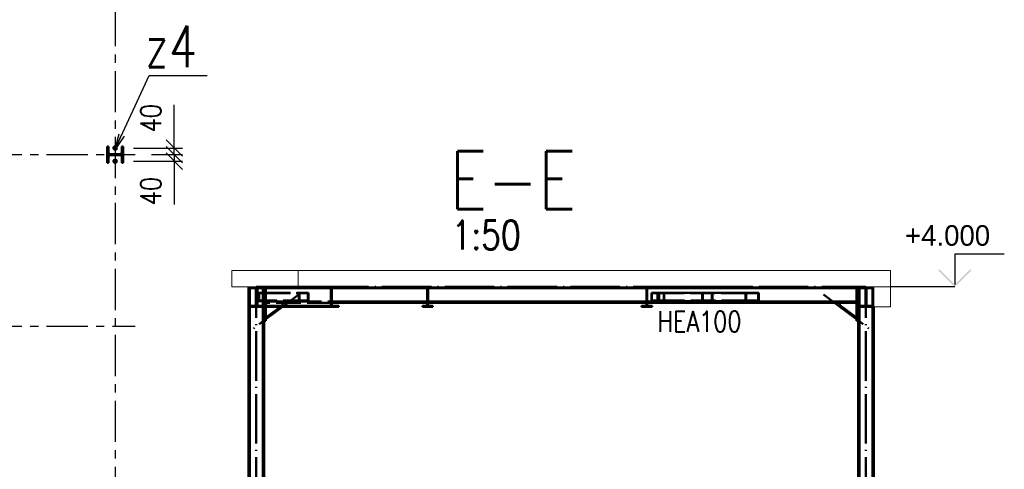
# Paper-space layout 'Layout1' of a CAD drawing. Extents: x -2 to 985, y -36 to 1353.
# Tile 40 of 73: x 408 to 528, y 198 to 252. Entities that reach past the tile are written whole.
import ezdxf

# ---------------------------------------------------------------- set-up
doc = ezdxf.new("R2010")
doc.units = 0
for name, pattern in [('ACAD_ISO02W100', [15, 12, -3]), ('ACAD_ISO04W100', [30.5, 24, -3, 0.5, -3]), ('HP_01_CER_B', [8, 5, -1, 1, -1])]:
    doc.linetypes.add(name, pattern=pattern)
doc.layers.get('0').update_dxf_attribs({"linetype": 'CONTINUOUS'})
doc.layers.get('DEFPOINTS').update_dxf_attribs({"color": 132, "linetype": 'CONTINUOUS'})
for name, color, linetype, lineweight in [('SS_KOTVY', 2, 'CONTINUOUS', 35), ('SS_KOTY', 3, 'CONTINUOUS', 25), ('SS_KOTY-VYSKOVA', 140, 'CONTINUOUS', 25), ('SS_OPLÁŠTĚNÍ', 9, 'CONTINUOUS', 13), ('SS_OSY_025', 7, 'HP_01_CER_B', 25), ('SS_POPIS_PROFILU', 13, 'CONTINUOUS', 25), ('SS_SLOUPY', 143, 'CONTINUOUS', 50), ('SS_SRAFY', 8, 'CONTINUOUS', 18), ('SS_VAZNICE', 213, 'CONTINUOUS', 50), ('SS_ZTUŽENÍ', 151, 'CONTINUOUS', 50)]:
    doc.layers.add(name, color=color, linetype=linetype, lineweight=lineweight)
doc.styles.add('ROMANS', font='romans.shx', dxfattribs={"width": 0.8})
doc.styles.add('romans.shx', font='romans.shx', dxfattribs={"height": 5})
doc.dimstyles.new('A-1_(2.5)_50AS', dxfattribs={"dimtxt": 2.5, "dimasz": 2, "dimexe": 1, "dimexo": 2, "dimgap": 0, "dimtad": 0, "dimdec": 1, "dimlfac": 50, "dimrnd": 1, "dimtxsty": 'ROMANS', "dimblk1": 'OBLIQUE', "dimblk2": 'OBLIQUE', "dimsah": 1, "dimcen": 2, "dimclrd": 256, "dimclre": 256, "dimclrt": 256, "dimadec": 1, "dimazin": 2, "dimtfac": 0.714286, "dimtdec": 1, "dimtmove": 0, "dimatfit": 3, "dimldrblk": 'OPEN', "dimfxl": 1, "dimtvp": 1.142857, "dimtfill": 1, "dimtolj": 1, "dimlwd": -1, "dimlwe": -1, "dimarcsym": 0})
pattern_1 = [(45, (437.157026, 139.979125), (-0.04490128, 0.04490128), [])]

# ---------------------------------------------------------------- blocks, each defined once
blk = doc.blocks.new('_Oblique')
at = {"color": 0, "linetype": 'ByBlock', "lineweight": -2}
blk.add_line((-0.5, -0.5), (0.5, 0.5), dxfattribs=at)
blk = doc.blocks.new('*D69')
at = {"layer": 'DEFPOINTS', "color": 0, "transparency": 16777216}
for p in [(420.26, 236.84, 0.8), (427.2, 236.84), (422.45, 236.04)]:
    blk.add_point(p, dxfattribs=at)
at = {"layer": 'SS_KOTY', "transparency": 16777216}
for p, q in [((427.2, 236.84), (427.2, 242.08)), ((422.26, 236.84), (428.2, 236.84)), ((427.2, 236.04), (427.2, 236.84)), ((424.45, 236.04), (428.2, 236.04))]:
    blk.add_line(p, q, dxfattribs=at)
at = {"layer": 'SS_KOTY', "transparency": 16777216, "xscale": 2, "yscale": 2, "zscale": 2}
for p, rotation in [((427.2, 236.84), 90), ((427.2, 236.04), 270)]:
    blk.add_blockref('_Oblique', p, dxfattribs=dict(at, rotation=rotation))
at = {"layer": 'SS_KOTY', "transparency": 16777216, "insert": (424.35, 240.46), "char_height": 2.5, "attachment_point": 5, "rotation": 90, "style": 'ROMANS', "bg_fill": 3, "box_fill_scale": 1.1, "bg_fill_color": 256, "bg_fill_true_color": 13158600, "bg_fill_transparency": 0}
blk.add_mtext('\\A1;40', dxfattribs=at)
blk = doc.blocks.new('_OPEN')
at = {"color": 0, "linetype": 'ByBlock'}
for p, q in [((-1, 0.167), (0, 0)), ((0, 0), (-1, -0.167)), ((0, 0), (-1, 0))]:
    blk.add_line(p, q, dxfattribs=at)
blk = doc.blocks.new('*D70')
at = {"layer": 'DEFPOINTS', "color": 0, "transparency": 16777216}
for p in [(422.45, 236.04), (420.26, 235.24, 0.8), (427.2, 235.24)]:
    blk.add_point(p, dxfattribs=at)
at = {"layer": 'SS_KOTY', "transparency": 16777216}
for p, q in [((424.45, 236.04), (428.2, 236.04)), ((427.2, 236.04), (427.2, 235.24)), ((422.26, 235.24), (428.2, 235.24)), ((427.2, 235.24), (427.2, 230))]:
    blk.add_line(p, q, dxfattribs=at)
at = {"layer": 'SS_KOTY', "transparency": 16777216, "xscale": 2, "yscale": 2, "zscale": 2}
for p, rotation in [((427.2, 236.04), 90), ((427.2, 235.24), 270)]:
    blk.add_blockref('_Oblique', p, dxfattribs=dict(at, rotation=rotation))
at = {"layer": 'SS_KOTY', "transparency": 16777216, "insert": (424.35, 231.62), "char_height": 2.5, "attachment_point": 5, "rotation": 90, "style": 'ROMANS', "bg_fill": 3, "box_fill_scale": 1.1, "bg_fill_color": 256, "bg_fill_true_color": 13158600, "bg_fill_transparency": 0}
blk.add_mtext('\\A1;40', dxfattribs=at)

psp = doc.layouts.get("Layout1")

# ---------------------------------------------------------------- hatches: boundary and pattern name
at = {"layer": 'SS_KOTY-VYSKOVA'}
psp.add_hatch(color=256, dxfattribs=at).paths.add_polyline_path([(520.0858, 222.1205), (519.9444, 221.9791), (521.9444, 219.9791), (523.9444, 221.9791), (523.803, 222.1205), (521.9444, 220.262)])
at = {"layer": 'SS_SRAFY'}
h = psp.add_hatch(dxfattribs=at)
h.set_pattern_fill('ANSI31', color=5, scale=0.02, style=0)
h.set_pattern_definition(pattern_1)
h.paths.add_polyline_path([(457.773, 217.7051), (457.317, 217.7051), (457.317, 217.5791), (458.597, 217.5791), (458.597, 217.7051), (458.141, 217.7051, -0.41421356), (458.001, 217.8451), (458.001, 219.7131, -0.41421356), (458.141, 219.8531), (458.597, 219.8531), (458.597, 219.9791), (457.317, 219.9791), (457.317, 219.8531), (457.773, 219.8531, -0.41421356), (457.913, 219.7131), (457.913, 217.8451, -0.41421356)], flags=0)
h = psp.add_hatch(dxfattribs=at)
h.set_pattern_fill('ANSI31', color=5, scale=0.02, style=0)
h.set_pattern_definition(pattern_1)
h.paths.add_polyline_path([(484.373, 217.7051), (483.917, 217.7051), (483.917, 217.5791), (485.197, 217.5791), (485.197, 217.7051), (484.741, 217.7051, -0.41421356), (484.601, 217.8451), (484.601, 219.7131, -0.41421356), (484.741, 219.8531), (485.197, 219.8531), (485.197, 219.9791), (483.917, 219.9791), (483.917, 219.8531), (484.373, 219.8531, -0.41421356), (484.513, 219.7131), (484.513, 217.8451, -0.41421356)], flags=0)
h = psp.add_hatch(dxfattribs=at)
h.set_pattern_fill('ANSI31', color=5, scale=0.02, style=0)
h.set_pattern_definition(pattern_1)
h.paths.add_polyline_path([(511.797, 217.5791), (511.797, 217.7051), (511.341, 217.7051, -0.41421356), (511.201, 217.8451), (511.201, 219.7131, -0.41421356), (511.341, 219.8531), (511.797, 219.8531), (511.797, 219.9791), (510.517, 219.9791), (510.517, 219.8531), (510.973, 219.8531, -0.41421356), (511.113, 219.7131), (511.113, 217.8451, -0.41421356), (510.973, 217.7051), (510.517, 217.7051), (510.517, 217.5791)], flags=0)

# ---------------------------------------------------------------- linework, layer by layer
at = {"layer": 'SS_KOTY-VYSKOVA'}
for p, q in [((527.9444, 223.9791), (521.9444, 223.9791)), ((521.9444, 223.9791), (521.9444, 220.262)), ((521.9444, 219.9791), (514.117, 219.9791))]:
    psp.add_line(p, q, dxfattribs=at)
at = {"layer": 'SS_OPLÁŠTĚNÍ', "color": 9, "linetype": 'Continuous', "ltscale": 0.25}
for p, q in [((434.197, 221.9791), (442.242, 221.9791)), ((434.197, 221.9791), (434.197, 219.9791)), ((442.242, 221.9791), (514.117, 221.9791)), ((442.242, 219.9791), (442.242, 221.9791)), ((514.117, 219.9791), (514.117, 221.9791)), ((442.242, 219.9791), (434.197, 219.9791)), ((458.597, 219.9791), (442.242, 219.9791)), ((514.117, 219.9791), (458.597, 219.9791)), ((512.117, 217.5791), (512.117, 219.9791)), ((514.117, 217.5791), (514.117, 219.9791)), ((512.117, 217.5791), (514.117, 217.5791))]:
    psp.add_line(p, q, dxfattribs=at)
at = {"layer": 'SS_OSY_025'}
for p, q in [((420.0194, 358.1769, 0.8), (420.0194, 182.9855, 0.8)), ((275.7015, 236.0403, 0.2941), (422.4525, 236.0403)), ((275.7015, 215.2403, 0.3145), (422.4525, 215.2403))]:
    psp.add_line(p, q, dxfattribs=at)
at = {"layer": 'SS_SLOUPY', "color": 1, "linetype": 'Continuous', "ltscale": 0.25}
for p, q in [((419.2194, 237.0403), (419.0594, 237.0403)), ((419.0594, 237.0403), (419.0594, 235.0403)), ((419.2194, 236.3303), (419.2194, 237.0403)), ((419.2194, 235.0403), (419.2194, 235.7503)), ((419.0594, 235.0403), (419.2194, 235.0403)), ((436.197, 219.9791), (436.197, 179.9791)), ((509.9966, 218.0591), (509.9966, 219.9791)), ((510.197, 219.9791), (510.197, 179.9791)), ((510.357, 179.9791), (510.357, 219.9791)), ((511.957, 179.9791), (511.957, 219.9791)), ((436.357, 217.7051), (436.357, 219.8531)), ((457.8551, 219.8191), (446.3142, 219.8191)), ((484.4551, 219.8191), (458.0589, 219.8191)), ((509.9966, 219.8191), (484.6589, 219.8191)), ((510.1968, 219.8791), (509.9968, 219.8791)), ((509.9968, 219.8791), (509.9968, 216.2591)), ((510.1968, 215.8591), (510.1968, 219.8791)), ((436.357, 140.5791), (436.357, 217.5791)), ((437.957, 217.5791), (437.957, 140.5791)), ((438.117, 179.9791), (438.117, 217.5791)), ((438.1172, 217.5791), (438.1172, 215.8591)), ((438.3172, 215.8591), (438.3172, 217.5791)), ((440.0772, 217.5791), (438.3172, 216.2591)), ((438.3172, 216.0591), (440.3172, 217.5591)), ((440.3172, 217.5591), (440.3172, 217.5791)), ((446.3142, 218.2191), (457.913, 218.2191)), ((457.913, 218.0591), (446.3142, 218.0591)), ((458.001, 218.2191), (484.513, 218.2191)), ((484.513, 218.0591), (458.001, 218.0591)), ((484.601, 218.2191), (509.9966, 218.2191)), ((509.9966, 218.0591), (484.601, 218.0591)), ((507.9968, 218.0591), (507.9968, 217.5591)), ((509.9968, 216.2591), (507.9968, 217.7591)), ((507.9968, 217.5591), (509.9968, 216.0591)), ((509.9968, 218.0591), (509.9966, 218.0591)), ((512.117, 179.9791), (512.117, 217.5791)), ((438.1172, 215.8591), (438.3172, 215.8591)), ((509.9968, 216.2591), (509.9968, 216.0591)), ((509.9968, 216.0591), (509.9968, 215.8591)), ((509.9968, 215.8591), (510.1968, 215.8591))]:
    psp.add_line(p, q, dxfattribs=at)
at = {"layer": 'SS_SLOUPY', "color": 3, "linetype": 'ACAD_ISO02W100', "ltscale": 0.25}
for p, q in [((436.357, 219.8531), (436.357, 219.9791)), ((437.957, 217.5791), (437.957, 219.9791)), ((438.117, 217.5791), (438.117, 219.9791)), ((438.3174, 219.9791), (438.3174, 218.0591)), ((438.3172, 219.8791), (438.1172, 219.8791)), ((438.1172, 219.8791), (438.1172, 217.5791)), ((438.3172, 217.5791), (438.3172, 219.8791)), ((446.3142, 219.8191), (438.3174, 219.8191)), ((458.0589, 219.8191), (457.8551, 219.8191)), ((484.6589, 219.8191), (484.4551, 219.8191)), ((436.357, 217.5791), (436.357, 217.7051)), ((438.3174, 218.2191), (446.3142, 218.2191)), ((446.3142, 218.0591), (438.3174, 218.0591)), ((440.3172, 217.7591), (440.0772, 217.5791)), ((440.3172, 217.5791), (440.3172, 218.0591)), ((457.913, 218.2191), (458.001, 218.2191)), ((458.001, 218.0591), (457.913, 218.0591)), ((484.513, 218.2191), (484.601, 218.2191)), ((484.601, 218.0591), (484.513, 218.0591))]:
    psp.add_line(p, q, dxfattribs=at)
at = {"layer": 'SS_SLOUPY', "color": 7, "linetype": 'ACAD_ISO04W100', "ltscale": 0.25}
for p, q in [((437.157, 219.9791), (511.157, 219.9791)), ((437.157, 139.9791), (437.157, 219.9791)), ((511.157, 139.9791), (511.157, 219.9791)), ((442.3172, 219.0591), (436.3172, 214.5591)), ((505.9968, 219.0591), (511.9968, 214.5591))]:
    psp.add_line(p, q, dxfattribs=at)
at = {"layer": 'SS_SLOUPY', "color": 1, "linetype": 'Continuous', "ltscale": 0.25, "extrusion": (2.36848e-15, 9.81055e-16, -1)}
psp.add_arc((-419.4594, 236.3303), 0.24, 270, 0, dxfattribs=at)
at = {"layer": 'SS_SLOUPY', "color": 1, "linetype": 'Continuous', "ltscale": 0.25, "extrusion": (2.36848e-15, -9.81055e-16, -1)}
psp.add_arc((-419.4594, 235.7503), 0.24, 0, 90, dxfattribs=at)
at = {"layer": 'SS_VAZNICE', "color": 1, "linetype": 'Continuous', "ltscale": 0.25}
for p, q in [((436.3469, 219.9791), (436.3469, 219.8531)), ((445.3468, 219.8531), (445.3468, 219.9791)), ((447.157, 219.8531), (447.157, 219.9791)), ((457.317, 219.9791), (457.317, 219.8531)), ((458.597, 219.8531), (458.597, 219.9791)), ((483.917, 219.9791), (483.917, 219.8531)), ((485.197, 219.8531), (485.197, 219.9791)), ((510.517, 219.9791), (510.517, 219.8531)), ((511.797, 219.8531), (511.797, 219.9791)), ((436.3469, 219.8531), (445.3468, 219.8531)), ((437.1897, 219.8531), (437.1897, 217.7051)), ((445.3468, 219.8531), (446.1897, 219.8531)), ((446.1897, 217.7051), (446.1897, 219.8531)), ((446.3142, 219.8531), (447.157, 219.8531)), ((446.3142, 217.7051), (446.3142, 219.8531)), ((457.317, 219.8531), (457.773, 219.8531)), ((457.913, 219.7131), (457.913, 217.8451)), ((458.001, 217.8451), (458.001, 219.7131)), ((458.141, 219.8531), (458.597, 219.8531)), ((483.917, 219.8531), (484.373, 219.8531)), ((484.513, 219.7131), (484.513, 217.8451)), ((484.601, 217.8451), (484.601, 219.7131)), ((484.741, 219.8531), (485.197, 219.8531)), ((510.517, 219.8531), (510.973, 219.8531)), ((511.113, 219.7131), (511.113, 217.8451)), ((511.201, 217.8451), (511.201, 219.7131)), ((511.341, 219.8531), (511.797, 219.8531)), ((445.3468, 217.7051), (436.3469, 217.7051)), ((436.3469, 217.7051), (436.3469, 217.5791)), ((436.3469, 217.5791), (445.3468, 217.5791)), ((446.1897, 217.7051), (445.3468, 217.7051)), ((445.3468, 217.5791), (445.3468, 217.7051)), ((445.3468, 217.5791), (447.157, 217.5791)), ((447.157, 217.7051), (446.3142, 217.7051)), ((447.157, 217.5791), (447.157, 217.7051)), ((457.773, 217.7051), (457.317, 217.7051)), ((457.317, 217.7051), (457.317, 217.5791)), ((457.317, 217.5791), (458.597, 217.5791)), ((458.597, 217.7051), (458.141, 217.7051)), ((458.597, 217.5791), (458.597, 217.7051)), ((484.373, 217.7051), (483.917, 217.7051)), ((483.917, 217.7051), (483.917, 217.5791)), ((483.917, 217.5791), (485.197, 217.5791)), ((485.197, 217.7051), (484.741, 217.7051)), ((485.197, 217.5791), (485.197, 217.7051)), ((510.973, 217.7051), (510.517, 217.7051)), ((510.517, 217.7051), (510.517, 217.5791)), ((510.517, 217.5791), (511.797, 217.5791)), ((511.797, 217.7051), (511.341, 217.7051)), ((511.797, 217.5791), (511.797, 217.7051))]:
    psp.add_line(p, q, dxfattribs=at)
at = {"layer": 'SS_VAZNICE', "color": 3, "linetype": 'ACAD_ISO02W100', "ltscale": 0.25}
for p, q in [((436.517, 219.9791), (436.517, 219.8531)), ((437.797, 219.8531), (437.797, 219.9791)), ((438.157, 219.9791), (438.157, 219.8531)), ((437.113, 219.7131), (437.113, 217.8451)), ((437.201, 217.8451), (437.201, 219.7131)), ((437.3142, 219.8531), (437.3142, 217.7051)), ((446.1897, 219.8531), (446.3142, 219.8531)), ((436.517, 217.7051), (436.517, 217.5791)), ((437.797, 217.5791), (437.797, 217.7051)), ((438.157, 217.7051), (438.157, 217.5791)), ((446.3142, 217.7051), (446.1897, 217.7051))]:
    psp.add_line(p, q, dxfattribs=at)
at = {"layer": 'SS_VAZNICE', "color": 7, "linetype": 'ACAD_ISO04W100', "ltscale": 0.25}
for p, q in [((437.157, 219.9791), (437.157, 219.9791)), ((447.157, 219.9791), (437.157, 219.9791)), ((457.957, 219.9791), (457.957, 219.9791)), ((484.557, 219.9791), (484.557, 219.9791)), ((511.157, 219.9791), (511.157, 219.9791))]:
    psp.add_line(p, q, dxfattribs=at)
at = {"layer": 'SS_VAZNICE', "color": 3, "linetype": 'ACAD_ISO02W100', "ltscale": 0.25, "extrusion": (1.29163e-12, 3.11833e-12, -1)}
psp.add_arc((-436.973, 219.7131, 0), 0.14, 90, 180, dxfattribs=at)
at = {"layer": 'SS_VAZNICE', "color": 3, "linetype": 'ACAD_ISO02W100', "ltscale": 0.25, "extrusion": (-2.07885e-12, 8.61147e-13, -1)}
psp.add_arc((-437.341, 219.7131), 0.14, 0, 90, dxfattribs=at)
at = {"layer": 'SS_VAZNICE', "color": 1, "linetype": 'Continuous', "ltscale": 0.25, "extrusion": (8.61086e-13, 2.07891e-12, -1)}
psp.add_arc((-457.773, 219.7131), 0.14, 90, 180, dxfattribs=at)
at = {"layer": 'SS_VAZNICE', "color": 1, "linetype": 'Continuous', "ltscale": 0.25, "extrusion": (-3.11827e-12, 1.29169e-12, -1)}
psp.add_arc((-458.141, 219.7131, 0), 0.14, 0, 90, dxfattribs=at)
at = {"layer": 'SS_VAZNICE', "color": 1, "linetype": 'Continuous', "ltscale": 0.25, "extrusion": (4.30543e-13, 1.03948e-12, -1)}
psp.add_arc((-484.373, 219.7131), 0.14, 90, 180, dxfattribs=at)
at = {"layer": 'SS_VAZNICE', "color": 1, "linetype": 'Continuous', "ltscale": 0.25, "extrusion": (-2.07885e-12, 8.61147e-13, -1)}
for centre in [(-484.741, 219.7131), (-511.341, 219.7131)]:
    psp.add_arc(centre, 0.14, 0, 90, dxfattribs=at)
at = {"layer": 'SS_VAZNICE', "color": 1, "linetype": 'Continuous', "ltscale": 0.25, "extrusion": (1.29163e-12, 3.11833e-12, -1)}
psp.add_arc((-510.973, 219.7131, 0), 0.14, 90, 180, dxfattribs=at)
at = {"layer": 'SS_VAZNICE', "color": 3, "linetype": 'ACAD_ISO02W100', "ltscale": 0.25, "extrusion": (1.29163e-12, -3.11821e-12, -1)}
psp.add_arc((-436.973, 217.8451), 0.14, 180, 270, dxfattribs=at)
at = {"layer": 'SS_VAZNICE', "color": 3, "linetype": 'ACAD_ISO02W100', "ltscale": 0.25, "extrusion": (-2.07885e-12, -8.61025e-13, -1)}
psp.add_arc((-437.341, 217.8451, 0), 0.14, 270, 0, dxfattribs=at)
at = {"layer": 'SS_VAZNICE', "color": 1, "linetype": 'Continuous', "ltscale": 0.25, "extrusion": (8.61086e-13, -2.07878e-12, -1)}
psp.add_arc((-457.773, 217.8451), 0.14, 180, 270, dxfattribs=at)
at = {"layer": 'SS_VAZNICE', "color": 1, "linetype": 'Continuous', "ltscale": 0.25, "extrusion": (-3.11827e-12, -1.29157e-12, -1)}
psp.add_arc((-458.141, 217.8451, 0), 0.14, 270, 360, dxfattribs=at)
at = {"layer": 'SS_VAZNICE', "color": 1, "linetype": 'Continuous', "ltscale": 0.25, "extrusion": (4.30543e-13, -1.03936e-12, -1)}
psp.add_arc((-484.373, 217.8451), 0.14, 180, 270, dxfattribs=at)
at = {"layer": 'SS_VAZNICE', "color": 1, "linetype": 'Continuous', "ltscale": 0.25, "extrusion": (-2.07885e-12, -8.61025e-13, -1)}
for centre in [(-484.741, 217.8451, 0), (-511.341, 217.8451, 0)]:
    psp.add_arc(centre, 0.14, 270, 360, dxfattribs=at)
at = {"layer": 'SS_VAZNICE', "color": 1, "linetype": 'Continuous', "ltscale": 0.25, "extrusion": (1.29163e-12, -3.11821e-12, -1)}
psp.add_arc((-510.973, 217.8451), 0.14, 180, 270, dxfattribs=at)
at = {"layer": 'SS_ZTUŽENÍ', "color": 7, "linetype": 'ACAD_ISO04W100', "ltscale": 0.25}
for p, q in [((437.157, 219.9791), (442.9029, 219.9791)), ((497.3455, 219.9791), (484.557, 219.9791)), ((484.557, 219.9791), (491.9051, 219.9791))]:
    psp.add_line(p, q, dxfattribs=at)
at = {"layer": 'SS_ZTUŽENÍ', "color": 3, "linetype": 'ACAD_ISO02W100', "ltscale": 0.25}
for p, q in [((437.4412, 219.2791), (438.117, 219.2791)), ((437.4412, 219.2791), (437.4412, 218.2791)), ((437.4932, 219.2191), (438.117, 219.2191)), ((437.4932, 219.2191), (437.4932, 218.3391)), ((438.1172, 219.2791), (438.3083, 219.2791)), ((438.1172, 219.2191), (438.2563, 219.2191)), ((438.2563, 219.2191), (443.4103, 219.2191)), ((438.2563, 219.2191), (438.2563, 218.3391)), ((438.3083, 219.2791), (443.4795, 219.2791)), ((438.3083, 219.2791), (438.3083, 218.2791)), ((442.3262, 218.2791), (442.3262, 219.2791)), ((442.3954, 218.3391), (442.3954, 219.2191)), ((443.4103, 218.3391), (443.4103, 219.2191)), ((443.4795, 218.2791), (443.4795, 219.2791)), ((485.1065, 219.2791), (485.9123, 219.2791)), ((485.1065, 219.2791), (485.1065, 218.2791)), ((485.1548, 219.2191), (485.864, 219.2191)), ((485.1548, 219.2191), (485.1548, 218.3391)), ((485.864, 219.2191), (486.0686, 219.2191)), ((485.864, 219.2191), (485.864, 218.3391)), ((485.9123, 219.2791), (486.0316, 219.2791)), ((485.9123, 219.2791), (485.9123, 218.2791)), ((486.0686, 219.2191), (496.6312, 219.2191)), ((486.0686, 219.2191), (486.0686, 218.3391)), ((486.6106, 219.2191), (486.6106, 218.3391)), ((486.6476, 219.2791), (486.6476, 218.2791)), ((491.2846, 218.2791), (491.2846, 219.2791)), ((491.3591, 218.3391), (491.3591, 219.2191)), ((492.4511, 218.3391), (492.4511, 219.2191)), ((492.5256, 218.2791), (492.5256, 219.2791)), ((438.117, 218.2791), (437.4412, 218.2791)), ((438.117, 218.3391), (437.4932, 218.3391)), ((438.2563, 218.3391), (438.1172, 218.3391)), ((438.3083, 218.2791), (438.1172, 218.2791)), ((443.4103, 218.3391), (438.2563, 218.3391)), ((438.3172, 218.2791), (438.3083, 218.2791)), ((443.4795, 218.2791), (438.3172, 218.2791)), ((485.9123, 218.2791), (485.1065, 218.2791)), ((485.864, 218.3391), (485.1548, 218.3391)), ((486.0686, 218.3391), (485.864, 218.3391)), ((486.0316, 218.2791), (485.9123, 218.2791)), ((496.6312, 218.3391), (486.0686, 218.3391))]:
    psp.add_line(p, q, dxfattribs=at)
at = {"layer": 'SS_ZTUŽENÍ', "color": 1, "linetype": 'Continuous', "ltscale": 0.25}
for p, q in [((486.0316, 219.2791), (496.5338, 219.2791)), ((486.0316, 219.2791), (486.0316, 218.2791)), ((496.5338, 219.2791), (498.1572, 219.2791)), ((496.5338, 218.2791), (496.5338, 219.2791)), ((496.6312, 219.2191), (498.0598, 219.2191)), ((496.6312, 218.3391), (496.6312, 219.2191)), ((498.0598, 218.3391), (498.0598, 219.2191)), ((498.1572, 218.2791), (498.1572, 219.2791)), ((496.5338, 218.2791), (486.0316, 218.2791)), ((498.1572, 218.2791), (496.5338, 218.2791)), ((498.0598, 218.3391), (496.6312, 218.3391))]:
    psp.add_line(p, q, dxfattribs=at)

# ---------------------------------------------------------------- texts
at = {"layer": 'SS_KOTY-VYSKOVA'}
psp.add_text('+4.000', height=2.5, dxfattribs=at).set_placement((515.9025, 224.9791))
at = {"layer": 'SS_POPIS_PROFILU', "color": 4, "style": 'romans.shx', "width": 0.8}
psp.add_text('z4', height=5, dxfattribs=at).set_placement((423.6211, 246.654))
at = {"layer": 'SS_POPIS_PROFILU', "color": 6, "style": 'romans.shx', "width": 0.8}
psp.add_text('E-E', height=7, dxfattribs=at).set_placement((460.596, 229.4358))
at = {"layer": 'SS_POPIS_PROFILU', "color": 2, "style": 'romans.shx', "width": 0.8}
psp.add_text('1:50', height=3.5, dxfattribs=at).set_placement((460.8462, 224.5358))
at = {"layer": 'SS_POPIS_PROFILU', "color": 13, "style": 'romans.shx', "width": 0.8}
psp.add_text('HEA100', height=2.5, dxfattribs=at).set_placement((485.8409, 214.5491))

# ---------------------------------------------------------------- next in the draw order: dimensions: what is measured, and where the dimension line sits
at = {"layer": 'SS_KOTY'}
dim = psp.add_linear_dim(base=(427.2031, 236.8403), p1=(422.4525, 236.0403), p2=(420.2594, 236.8403, 0.8), angle=90, dimstyle='A-1_(2.5)_50AS', dxfattribs=at)
dim.commit()
dim.dimension.update_dxf_attribs({"geometry": '*D69', "text_midpoint": (424.346, 240.4594)})

# ---------------------------------------------------------------- next in the draw order: dimensions: what is measured, and where the dimension line sits
dim = psp.add_linear_dim(base=(427.2031, 235.2403), p1=(422.4525, 236.0403), p2=(420.2594, 235.2403, 0.8), angle=90, dimstyle='A-1_(2.5)_50AS', dxfattribs=at)
dim.commit()
dim.dimension.update_dxf_attribs({"geometry": '*D70', "text_midpoint": (424.346, 231.6213)})

# ---------------------------------------------------------------- next in the draw order: hatches: boundary and pattern name
at = {"layer": 'SS_SRAFY'}
h = psp.add_hatch(dxfattribs=at)
h.set_pattern_fill('ANSI31', color=5, scale=0.02, style=0)
h.set_pattern_definition([(45, (-5023.98056, -565.55967), (-0.0449012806, 0.0449012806), [])])
h.paths.add_polyline_path([(420.9794, 237.0403), (420.8194, 237.0403), (420.8194, 236.3303, -0.41421356), (420.5794, 236.0903), (419.4594, 236.0903, -0.41421356), (419.2194, 236.3303), (419.2194, 237.0403), (419.0594, 237.0403), (419.0594, 235.0403), (419.2194, 235.0403), (419.2194, 235.7503, -0.41421356), (419.4594, 235.9903), (420.5794, 235.9903, -0.41421356), (420.8194, 235.7503), (420.8194, 235.0403), (420.9794, 235.0403)], flags=0)

# ---------------------------------------------------------------- next in the draw order: linework, layer by layer
at = {"layer": 'SS_KOTVY', "color": 7, "linetype": 'ACAD_ISO04W100', "ltscale": 0.25}
for p, q in [((420.2594, 236.8403), (419.7794, 236.8403)), ((420.1394, 236.8403), (419.8994, 236.8403)), ((420.0194, 236.6003), (420.0194, 237.0803)), ((420.0194, 236.7203), (420.0194, 236.9603)), ((420.0194, 236.8403), (420.0194, 236.8403)), ((420.0194, 235.0003), (420.0194, 235.4803)), ((420.2594, 235.2403), (419.7794, 235.2403)), ((420.1394, 235.2403), (419.8994, 235.2403)), ((420.0194, 235.1203), (420.0194, 235.3603)), ((420.0194, 235.2403), (420.0194, 235.2403))]:
    psp.add_line(p, q, dxfattribs=at)
at = {"layer": 'SS_KOTVY', "color": 1, "linetype": 'Continuous', "ltscale": 0.25}
for p, q in [((419.9099, 237.03), (419.8004, 236.8403)), ((419.8004, 236.8403), (419.9099, 236.6507)), ((420.1289, 237.03), (419.9099, 237.03)), ((419.9099, 236.6507), (420.1289, 236.6507)), ((420.2384, 236.8403), (420.1289, 237.03)), ((420.1289, 236.6507), (420.2384, 236.8403)), ((419.9099, 235.43), (419.8004, 235.2403)), ((419.8004, 235.2403), (419.9099, 235.0507)), ((420.1289, 235.43), (419.9099, 235.43)), ((419.9099, 235.0507), (420.1289, 235.0507)), ((420.2384, 235.2403), (420.1289, 235.43)), ((420.1289, 235.0507), (420.2384, 235.2403))]:
    psp.add_line(p, q, dxfattribs=at)
for centre, radius in [((420.0194, 236.8403), 0.24), ((420.0194, 236.8403), 0.12), ((420.0194, 235.2403), 0.24), ((420.0194, 235.2403), 0.12)]:
    psp.add_circle(centre, radius, dxfattribs=at)
at = {"layer": 'SS_POPIS_PROFILU', "color": 0, "linetype": 'ByBlock'}
for p, q in [((419.9697, 236.6055), (420.5049, 238.5612)), ((419.9697, 236.6055), (420.8076, 238.4216)), ((421.1102, 238.282), (419.9697, 236.6055))]:
    psp.add_line(p, q, dxfattribs=at)
at = {"layer": 'SS_POPIS_PROFILU', "color": 13}
psp.add_lwpolyline([(419.9697, 236.6055), (424.1441, 245.654), (431.1918, 245.654)], dxfattribs=at)
at = {"layer": 'SS_SLOUPY', "color": 1, "linetype": 'Continuous', "ltscale": 0.25}
for p, q in [((420.9794, 237.0403), (420.8194, 237.0403)), ((420.8194, 237.0403), (420.8194, 236.3303)), ((420.9794, 235.0403), (420.9794, 237.0403)), ((420.5794, 236.0903), (419.4594, 236.0903)), ((419.4594, 235.9903), (420.5794, 235.9903)), ((420.8194, 235.7503), (420.8194, 235.0403)), ((420.8194, 235.0403), (420.9794, 235.0403))]:
    psp.add_line(p, q, dxfattribs=at)
at = {"layer": 'SS_SLOUPY', "color": 7, "linetype": 'ACAD_ISO04W100', "ltscale": 0.25}
psp.add_line((420.0194, 236.0403), (420.0194, 236.0403), dxfattribs=at)
at = {"layer": 'SS_SLOUPY', "color": 3, "linetype": 'ACAD_ISO02W100', "ltscale": 0.25}
for centre in [(420.0194, 236.8403), (420.0194, 235.2403)]:
    psp.add_circle(centre, 0.14, dxfattribs=at)
at = {"layer": 'SS_SLOUPY', "color": 1, "linetype": 'Continuous', "ltscale": 0.25, "extrusion": (-9.81055e-16, 2.36848e-15, -1)}
psp.add_arc((-420.5794, 236.3303), 0.24, 180, 270, dxfattribs=at)
at = {"layer": 'SS_SLOUPY', "color": 1, "linetype": 'Continuous', "ltscale": 0.25, "extrusion": (-9.81055e-16, -2.36848e-15, -1)}
psp.add_arc((-420.5794, 235.7503), 0.24, 90, 180, dxfattribs=at)

doc.saveas('drawing.dxf')
